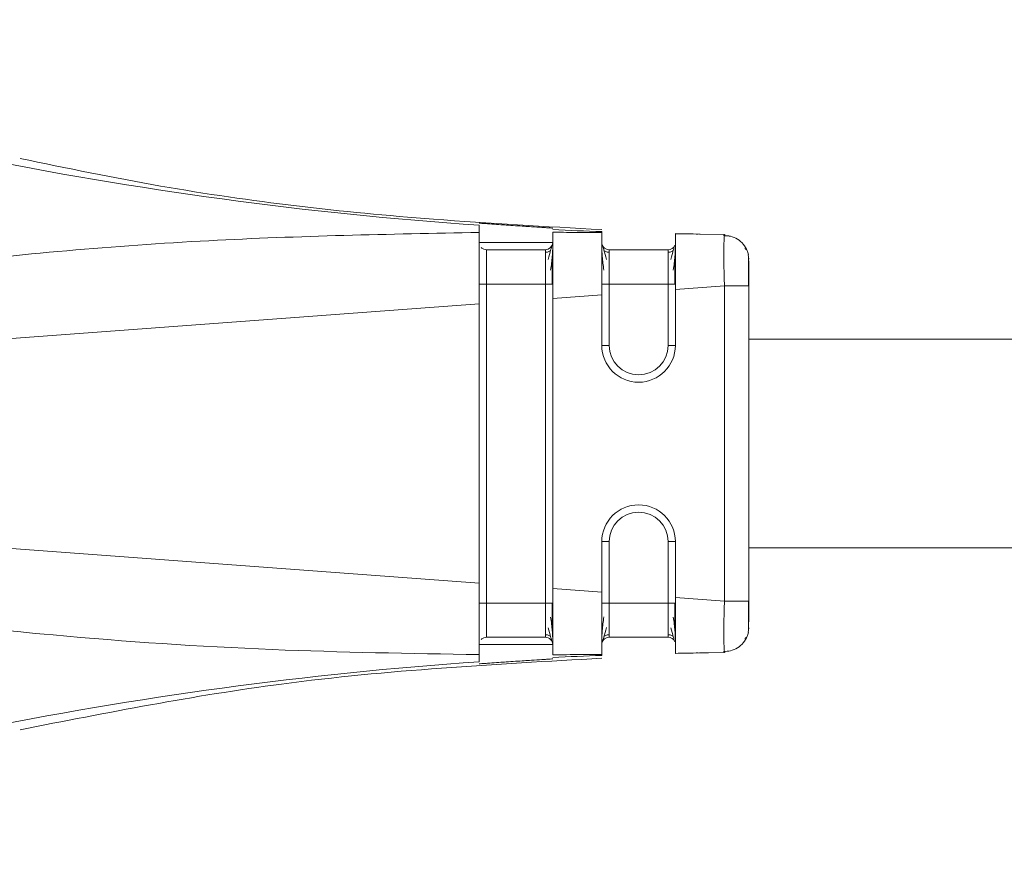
# Model space of a CAD drawing. Header units: millimetres. Extents: x -450 to 1924, y -64 to 425.
# Tile 8 of 41: x -198 to -177, y 154 to 171. Entities that reach past the tile are written whole.
import ezdxf

# ---------------------------------------------------------------- set-up
doc = ezdxf.new("R2010")
doc.units = ezdxf.units.MM

# ---------------------------------------------------------------- blocks, each defined once
blk = doc.blocks.new('Drawing View2')
at = {"color": 7, "linetype": 'Continuous', "lineweight": 18}
for p, q in [((-846.42, 13.27), (-846.916, 13.283)), ((-845.901, 13.259), (-846.91, 13.278)), ((-846.42, 13.27), (-845.923, 13.26)), ((-845.901, 13.259), (-845.909, 13.239)), ((-849.41, 13.1), (-850.91, 13.1)), ((-849.56, 12.95), (-850.76, 12.95)), ((-847.06, 12.95), (-848.26, 12.95)), ((-845.41, 12.759), (-845.428, 12.852)), ((-845.419, 12.733), (-845.419, 12.804)), ((-850.76, 12.252), (-850.76, 5.748)), ((-849.56, 12.252), (-850.76, 12.252)), ((-849.56, 5.748), (-849.56, 12.252)), ((-848.26, 12.252), (-848.26, 11)), ((-847.06, 12.252), (-848.26, 12.252)), ((-847.06, 11), (-847.06, 12.252)), ((-845.91, 12.215), (-846.91, 12.141)), ((-846.91, 12.141), (-846.91, 11)), ((-845.91, 12.215), (-845.91, 5.785)), ((-845.41, 12.215), (-845.427, 12.215)), ((-845.41, 12.215), (-845.41, 5.785)), ((-850.91, 11.845), (-866.105, 10.722)), ((-850.91, 11.845), (-850.91, 6.155)), ((-848.41, 12.03), (-849.41, 11.956)), ((-849.41, 11.956), (-849.41, 6.044)), ((-848.41, 12.03), (-848.41, 11)), ((-779, 11.125), (-845.41, 11.125)), ((-848.41, 11), (-848.26, 11)), ((-846.91, 11), (-847.06, 11)), ((-850.91, 6.155), (-866.105, 7.278)), ((-848.41, 7), (-848.41, 5.97)), ((-848.41, 7), (-848.26, 7)), ((-848.26, 7), (-848.26, 5.748)), ((-847.06, 5.748), (-847.06, 7)), ((-846.91, 7), (-847.06, 7)), ((-846.91, 7), (-846.91, 5.859)), ((-779, 6.875), (-845.41, 6.875)), ((-848.41, 5.97), (-849.41, 6.044)), ((-845.91, 5.785), (-846.91, 5.859)), ((-849.56, 5.748), (-850.76, 5.748)), ((-849.41, 5.748), (-849.56, 5.748)), ((-847.06, 5.748), (-848.26, 5.748)), ((-846.91, 5.748), (-847.06, 5.748)), ((-845.41, 5.241), (-845.428, 5.148)), ((-849.56, 5.05), (-850.76, 5.05)), ((-847.06, 5.05), (-848.26, 5.05)), ((-850.91, 4.9), (-849.41, 4.9)), ((-848.41, 4.976), (-848.41, 4.963)), ((-850.91, 4.549), (-850.91, 4.696)), ((-846.916, 4.717), (-846.42, 4.73)), ((-845.901, 4.741), (-846.91, 4.722)), ((-845.923, 4.74), (-846.42, 4.73)), ((-845.909, 4.761), (-845.901, 4.741))]:
    blk.add_line(p, q, dxfattribs=at)
at = {"color": 7, "linetype": 'Continuous', "lineweight": 18, "flags": 128}
for points in [[(-849.41, 12.252), (-849.413, 12.252), (-849.421, 12.252), (-849.435, 12.252), (-849.454, 12.252), (-849.477, 12.252), (-849.503, 12.252), (-849.531, 12.252), (-849.56, 12.252)], [(-846.91, 12.252), (-846.913, 12.252), (-846.921, 12.252), (-846.935, 12.252), (-846.954, 12.252), (-846.977, 12.252), (-847.003, 12.252), (-847.031, 12.252), (-847.06, 12.252)]]:
    blk.add_lwpolyline(points, dxfattribs=at)
at = {"color": 7, "linetype": 'Continuous', "lineweight": 18}
for centre, radius, start, end in [((-845.451, 92.858), 79.595, 250.91041, 266.06764), ((-845.485, 92.576), 79.311, 267.16326, 267.88636), ((-849.56, 13.1), 0.15, 270, 0), ((-847.06, 13.1), 0.15, 270, 337.6064), ((-847.66, 11), 0.75, 180, 0), ((-847.66, 11), 0.6, 180, 0), ((-847.66, 7), 0.75, 0, 180), ((-847.66, 7), 0.6, 0, 180), ((-849.56, 4.9), 0.15, 359.9972, 90), ((-847.06, 4.9), 0.15, 22.2284, 90), ((-845.485, -74.577), 79.312, 92.11365, 92.83673), ((-845.451, -74.858), 79.595, 93.93236, 109.08957)]:
    blk.add_arc(centre, radius, start, end, dxfattribs=at)
for points, knots in [([(-848.409, 13.361), (-849.554, 13.423), (-852.564, 13.587), (-856.534, 14.038), (-859.316, 14.614), (-860.268, 14.811)], [0, 0, 0, 0, 0.2878118, 0.7561196, 1, 1, 1, 1]), ([(-849.41, 13.391), (-849.421, 13.391), (-849.437, 13.393), (-849.532, 13.399), (-849.651, 13.407), (-849.811, 13.417), (-849.998, 13.429), (-850.173, 13.441), (-850.349, 13.453), (-850.531, 13.465), (-850.68, 13.476), (-850.791, 13.484), (-850.884, 13.49), (-850.9, 13.49), (-850.91, 13.491)], [0, 0, 0, 0, 0.123082, 0.18658, 0.251196, 0.361764, 0.428626, 0.503058, 0.584391, 0.652955, 0.751381, 0.816619, 0.879885, 1, 1, 1, 1]), ([(-850.91, 13.304), (-850.91, 13.35), (-850.91, 13.429), (-850.91, 13.444), (-850.91, 13.451)], [0, 0, 0, 0, 0.576678, 1, 1, 1, 1]), ([(-850.91, 13.304), (-852.748, 13.268), (-856.524, 13.194), (-861.208, 12.782), (-864.648, 12.3), (-866.488, 11.954), (-867.517, 11.699), (-867.995, 11.517), (-868.168, 11.42), (-868.236, 11.347), (-868.257, 11.303), (-868.257, 11.259), (-868.236, 11.217), (-868.196, 11.177), (-868.136, 11.137), (-867.986, 11.064), (-867.641, 10.962), (-866.988, 10.834), (-866.439, 10.764), (-866.105, 10.722)], [0, 0, 0, 0, 0.277155, 0.569443, 0.709642, 0.801656, 0.852577, 0.869317, 0.879228, 0.882226, 0.884534, 0.88657, 0.888768, 0.891502, 0.895083, 0.899771, 0.916626, 0.949186, 1, 1, 1, 1]), ([(-850.91, 12.79), (-850.91, 12.906), (-850.91, 13.142), (-850.91, 13.249), (-850.91, 13.304)], [0, 0, 0, 0, 0.490418, 1, 1, 1, 1]), ([(-849.41, 11.956), (-849.41, 12.117), (-849.41, 12.44), (-849.41, 12.862), (-849.41, 13.181), (-849.41, 13.265), (-849.41, 13.307)], [0, 0, 0, 0, 0.250822, 0.500825, 0.750972, 1, 1, 1, 1]), ([(-848.41, 13.3), (-848.595, 13.301), (-848.929, 13.304), (-849.262, 13.306), (-849.41, 13.307)], [0, 0, 0, 0, 0.556487, 1, 1, 1, 1]), ([(-848.41, 13.3), (-848.41, 13.306), (-848.41, 13.316), (-848.41, 13.318), (-848.41, 13.319)], [0, 0, 0, 0, 0.566355, 1, 1, 1, 1]), ([(-848.41, 12.03), (-848.41, 12.19), (-848.41, 12.505), (-848.41, 12.904), (-848.41, 13.202), (-848.41, 13.267), (-848.41, 13.3)], [0, 0, 0, 0, 0.255216, 0.500584, 0.743135, 1, 1, 1, 1]), ([(-846.91, 13.278), (-846.767, 13.276), (-846.451, 13.27), (-846.448, 13.27), (-846.446, 13.27)], [0, 0, 0, 0, 0.452351, 1, 1, 1, 1]), ([(-846.91, 12.141), (-846.91, 12.291), (-846.91, 12.591), (-846.91, 12.962), (-846.91, 13.232), (-846.91, 13.263), (-846.91, 13.278)], [0, 0, 0, 0, 0.250098, 0.499887, 0.749619, 1, 1, 1, 1]), ([(-845.445, 12.93), (-845.469, 12.976), (-845.517, 13.069), (-845.64, 13.17), (-845.781, 13.233), (-845.88, 13.237), (-845.928, 13.24)], [0, 0, 0, 0, 0.25578, 0.515825, 0.767388, 1, 1, 1, 1]), ([(-845.909, 13.239), (-845.909, 13.238), (-845.912, 13.231), (-845.918, 13.157), (-845.924, 12.972), (-845.922, 12.685), (-845.917, 12.424), (-845.912, 12.285), (-845.91, 12.215)], [0, 0, 0, 0, 0.009732, 0.15501, 0.430006, 0.709355, 0.853404, 1, 1, 1, 1]), ([(-845.445, 12.93), (-845.469, 12.976), (-845.517, 13.069), (-845.64, 13.17), (-845.771, 13.229), (-845.86, 13.234), (-845.897, 13.236)], [0, 0, 0, 0, 0.269451, 0.543395, 0.808403, 1, 1, 1, 1]), ([(-850.869, 12.998), (-850.868, 12.997), (-850.856, 12.979), (-850.818, 12.958), (-850.779, 12.953), (-850.76, 12.95)], [0, 0, 0, 0, 0.038349, 0.519175, 1, 1, 1, 1]), ([(-850.76, 12.95), (-850.76, 12.94), (-850.76, 12.919), (-850.76, 12.757), (-850.76, 12.526), (-850.76, 12.343), (-850.76, 12.252)], [0, 0, 0, 0, 0.250957, 0.500564, 0.749846, 1, 1, 1, 1]), ([(-849.56, 12.252), (-849.56, 12.343), (-849.56, 12.526), (-849.56, 12.757), (-849.56, 12.919), (-849.56, 12.94), (-849.56, 12.95)], [0, 0, 0, 0, 0.250154, 0.499436, 0.749043, 1, 1, 1, 1]), ([(-849.453, 12.937), (-849.461, 12.931), (-849.476, 12.919), (-849.504, 12.906), (-849.532, 12.898), (-849.551, 12.898), (-849.56, 12.897)], [0, 0, 0, 0, 0.262686, 0.519977, 0.766996, 1, 1, 1, 1]), ([(-849.42, 13.045), (-849.425, 13.033), (-849.433, 13.011), (-849.458, 12.924), (-849.486, 12.821), (-849.504, 12.754)], [0, 0, 0, 0, 0.261307, 0.514798, 1, 1, 1, 1]), ([(-849.453, 12.536), (-849.446, 12.584), (-849.432, 12.681), (-849.419, 12.817), (-849.411, 12.942), (-849.41, 13.005), (-849.41, 13.037)], [0, 0, 0, 0, 0.238318, 0.484229, 0.738103, 1, 1, 1, 1]), ([(-848.41, 13.037), (-848.41, 13.005), (-848.409, 12.942), (-848.401, 12.817), (-848.388, 12.682), (-848.374, 12.584), (-848.367, 12.536)], [0, 0, 0, 0, 0.261912, 0.51579, 0.761682, 1, 1, 1, 1]), ([(-848.316, 12.754), (-848.334, 12.821), (-848.362, 12.924), (-848.387, 13.011), (-848.395, 13.034), (-848.4, 13.045)], [0, 0, 0, 0, 0.48507, 0.738518, 1, 1, 1, 1]), ([(-848.26, 12.897), (-848.269, 12.898), (-848.288, 12.898), (-848.316, 12.906), (-848.344, 12.918), (-848.359, 12.931), (-848.367, 12.937)], [0, 0, 0, 0, 0.2330013, 0.4800197, 0.7373119, 1, 1, 1, 1]), ([(-848.26, 12.95), (-848.26, 12.94), (-848.26, 12.919), (-848.26, 12.757), (-848.26, 12.526), (-848.26, 12.343), (-848.26, 12.252)], [0, 0, 0, 0, 0.250957, 0.500564, 0.749846, 1, 1, 1, 1]), ([(-847.06, 12.252), (-847.06, 12.343), (-847.06, 12.526), (-847.06, 12.757), (-847.06, 12.919), (-847.06, 12.94), (-847.06, 12.95)], [0, 0, 0, 0, 0.250154, 0.499436, 0.749043, 1, 1, 1, 1]), ([(-846.953, 12.937), (-846.961, 12.931), (-846.976, 12.919), (-847.004, 12.906), (-847.032, 12.898), (-847.051, 12.898), (-847.06, 12.897)], [0, 0, 0, 0, 0.262686, 0.519977, 0.766996, 1, 1, 1, 1]), ([(-846.92, 13.045), (-846.925, 13.033), (-846.933, 13.011), (-846.958, 12.924), (-846.986, 12.821), (-847.004, 12.754)], [0, 0, 0, 0, 0.261307, 0.514798, 1, 1, 1, 1]), ([(-846.953, 12.536), (-846.946, 12.584), (-846.932, 12.681), (-846.919, 12.817), (-846.911, 12.942), (-846.91, 13.005), (-846.91, 13.037)], [0, 0, 0, 0, 0.2383175, 0.4842293, 0.7381035, 1, 1, 1, 1]), ([(-845.418, 12.85), (-845.426, 12.88), (-845.442, 12.944), (-845.475, 12.963), (-845.492, 12.974)], [0, 0, 0, 0, 0.475345, 1, 1, 1, 1]), ([(-850.91, 11.845), (-850.91, 12.02), (-850.91, 12.364), (-850.91, 12.65), (-850.91, 12.79)], [0, 0, 0, 0, 0.510429, 1, 1, 1, 1]), ([(-849.42, 12.244), (-849.42, 12.297), (-849.42, 12.402), (-849.42, 12.554), (-849.42, 12.696), (-849.42, 12.774), (-849.421, 12.813)], [0, 0, 0, 0, 0.2502491, 0.5003157, 0.750202, 1, 1, 1, 1]), ([(-846.92, 12.244), (-846.92, 12.297), (-846.92, 12.402), (-846.92, 12.554), (-846.92, 12.696), (-846.92, 12.774), (-846.921, 12.813)], [0, 0, 0, 0, 0.250249, 0.500316, 0.750202, 1, 1, 1, 1]), ([(-845.418, 12.601), (-845.418, 12.639), (-845.419, 12.727), (-845.419, 12.776), (-845.419, 12.804)], [0, 0, 0, 0, 0.4300263, 1, 1, 1, 1]), ([(-845.41, 12.727), (-845.41, 12.722), (-845.41, 12.703), (-845.41, 12.581), (-845.41, 12.403), (-845.41, 12.277), (-845.41, 12.215)], [0, 0, 0, 0, 0.12452, 0.464871, 0.733495, 1, 1, 1, 1]), ([(-845.418, 12.209), (-845.418, 12.271), (-845.418, 12.397), (-845.418, 12.533), (-845.418, 12.59), (-845.418, 12.601)], [0, 0, 0, 0, 0.445553, 0.890852, 1, 1, 1, 1]), ([(-845.418, 12.209), (-845.418, 12.273), (-845.418, 12.361), (-845.418, 12.439), (-845.418, 12.46)], [0, 0, 0, 0, 0.72781, 1, 1, 1, 1]), ([(-845.427, 12.215), (-845.432, 12.215), (-845.446, 12.215), (-845.55, 12.215), (-845.713, 12.215), (-845.844, 12.215), (-845.91, 12.215)], [0, 0, 0, 0, 0.152691, 0.435127, 0.717564, 1, 1, 1, 1]), ([(-866.105, 7.278), (-866.631, 7.215), (-867.268, 7.137), (-867.948, 6.949), (-868.129, 6.872), (-868.206, 6.814), (-868.233, 6.785), (-868.249, 6.757), (-868.258, 6.726), (-868.254, 6.69), (-868.233, 6.651), (-868.195, 6.61), (-868.101, 6.539), (-867.903, 6.445), (-867.417, 6.275), (-866.447, 6.039), (-864.732, 5.716), (-862.372, 5.377), (-859.072, 5.025), (-855.219, 4.768), (-852.317, 4.719), (-850.91, 4.696)], [0, 0, 0, 0, 0.0796332, 0.0964156, 0.1065059, 0.1089894, 0.110947, 0.1125346, 0.113904, 0.1158361, 0.1179721, 0.1206669, 0.1243532, 0.1359547, 0.1535702, 0.2023597, 0.286651, 0.4171763, 0.5625189, 0.7877925, 1, 1, 1, 1]), ([(-850.91, 5.215), (-850.91, 5.355), (-850.91, 5.64), (-850.91, 5.981), (-850.91, 6.155)], [0, 0, 0, 0, 0.489706, 1, 1, 1, 1]), ([(-849.41, 4.693), (-849.41, 4.735), (-849.41, 4.819), (-849.41, 5.138), (-849.41, 5.56), (-849.41, 5.883), (-849.41, 6.044)], [0, 0, 0, 0, 0.249034, 0.499186, 0.749184, 1, 1, 1, 1]), ([(-848.41, 4.7), (-848.41, 4.733), (-848.41, 4.798), (-848.41, 5.096), (-848.41, 5.495), (-848.41, 5.81), (-848.41, 5.97)], [0, 0, 0, 0, 0.256857, 0.499427, 0.744777, 1, 1, 1, 1]), ([(-846.91, 4.722), (-846.91, 4.737), (-846.91, 4.768), (-846.91, 5.038), (-846.91, 5.409), (-846.91, 5.709), (-846.91, 5.859)], [0, 0, 0, 0, 0.2502548, 0.5000928, 0.7497763, 1, 1, 1, 1]), ([(-850.76, 5.748), (-850.76, 5.657), (-850.76, 5.474), (-850.76, 5.243), (-850.76, 5.081), (-850.76, 5.06), (-850.76, 5.05)], [0, 0, 0, 0, 0.250154, 0.499436, 0.749043, 1, 1, 1, 1]), ([(-849.56, 5.05), (-849.56, 5.06), (-849.56, 5.081), (-849.56, 5.243), (-849.56, 5.474), (-849.56, 5.657), (-849.56, 5.748)], [0, 0, 0, 0, 0.250957, 0.500564, 0.749846, 1, 1, 1, 1]), ([(-849.421, 5.184), (-849.42, 5.223), (-849.42, 5.301), (-849.42, 5.441), (-849.42, 5.592), (-849.42, 5.696), (-849.42, 5.748)], [0, 0, 0, 0, 0.24996, 0.499871, 0.74992, 1, 1, 1, 1]), ([(-848.26, 5.748), (-848.26, 5.657), (-848.26, 5.474), (-848.26, 5.243), (-848.26, 5.081), (-848.26, 5.06), (-848.26, 5.05)], [0, 0, 0, 0, 0.250154, 0.499436, 0.749043, 1, 1, 1, 1]), ([(-847.06, 5.05), (-847.06, 5.06), (-847.06, 5.081), (-847.06, 5.243), (-847.06, 5.474), (-847.06, 5.657), (-847.06, 5.748)], [0, 0, 0, 0, 0.250957, 0.500564, 0.749846, 1, 1, 1, 1]), ([(-846.921, 5.184), (-846.92, 5.223), (-846.92, 5.301), (-846.92, 5.441), (-846.92, 5.592), (-846.92, 5.696), (-846.92, 5.748)], [0, 0, 0, 0, 0.24996, 0.499871, 0.74992, 1, 1, 1, 1]), ([(-845.91, 5.785), (-845.914, 5.646), (-845.923, 5.373), (-845.924, 5.028), (-845.918, 4.843), (-845.912, 4.769), (-845.909, 4.762), (-845.909, 4.761)], [0, 0, 0, 0, 0.289539, 0.569313, 0.844614, 0.990107, 1, 1, 1, 1]), ([(-845.418, 5.361), (-845.418, 5.384), (-845.418, 5.452), (-845.418, 5.603), (-845.418, 5.729), (-845.418, 5.791)], [0, 0, 0, 0, 0.205255, 0.602522, 1, 1, 1, 1]), ([(-845.41, 5.785), (-845.41, 5.705), (-845.41, 5.543), (-845.41, 5.425), (-845.41, 5.366)], [0, 0, 0, 0, 0.498954, 1, 1, 1, 1]), ([(-849.41, 4.965), (-849.41, 4.996), (-849.411, 5.059), (-849.419, 5.182), (-849.432, 5.316), (-849.446, 5.412), (-849.453, 5.46)], [0, 0, 0, 0, 0.262057, 0.516005, 0.761874, 1, 1, 1, 1]), ([(-848.367, 5.464), (-848.374, 5.417), (-848.388, 5.32), (-848.401, 5.186), (-848.409, 5.061), (-848.41, 4.998), (-848.41, 4.966)], [0, 0, 0, 0, 0.238194, 0.484055, 0.738008, 1, 1, 1, 1]), ([(-846.91, 4.965), (-846.91, 4.996), (-846.911, 5.059), (-846.919, 5.182), (-846.932, 5.316), (-846.946, 5.412), (-846.953, 5.46)], [0, 0, 0, 0, 0.262057, 0.516005, 0.761874, 1, 1, 1, 1]), ([(-849.504, 5.244), (-849.486, 5.177), (-849.459, 5.076), (-849.433, 4.99), (-849.425, 4.967), (-849.421, 4.956)], [0, 0, 0, 0, 0.485154, 0.738623, 1, 1, 1, 1]), ([(-848.399, 4.956), (-848.395, 4.968), (-848.387, 4.99), (-848.361, 5.077), (-848.334, 5.179), (-848.316, 5.246)], [0, 0, 0, 0, 0.261424, 0.514828, 1, 1, 1, 1]), ([(-847.004, 5.244), (-846.986, 5.177), (-846.959, 5.076), (-846.933, 4.99), (-846.925, 4.967), (-846.921, 4.956)], [0, 0, 0, 0, 0.485154, 0.738623, 1, 1, 1, 1]), ([(-845.419, 5.196), (-845.419, 5.223), (-845.419, 5.264), (-845.418, 5.337), (-845.418, 5.361)], [0, 0, 0, 0, 0.674154, 1, 1, 1, 1]), ([(-850.91, 4.696), (-850.91, 4.751), (-850.91, 4.859), (-850.91, 5.098), (-850.91, 5.215)], [0, 0, 0, 0, 0.509411, 1, 1, 1, 1]), ([(-850.869, 5.002), (-850.868, 5.004), (-850.856, 5.021), (-850.818, 5.042), (-850.779, 5.047), (-850.76, 5.05)], [0, 0, 0, 0, 0.037022, 0.518511, 1, 1, 1, 1]), ([(-849.56, 5.102), (-849.551, 5.102), (-849.532, 5.101), (-849.504, 5.094), (-849.476, 5.081), (-849.461, 5.068), (-849.453, 5.062)], [0, 0, 0, 0, 0.2330034, 0.4800219, 0.737313, 1, 1, 1, 1]), ([(-848.367, 5.063), (-848.359, 5.069), (-848.344, 5.082), (-848.316, 5.094), (-848.288, 5.102), (-848.269, 5.103), (-848.26, 5.103)], [0, 0, 0, 0, 0.2626845, 0.5199761, 0.766996, 1, 1, 1, 1]), ([(-847.06, 5.102), (-847.051, 5.102), (-847.032, 5.101), (-847.004, 5.094), (-846.976, 5.081), (-846.961, 5.068), (-846.953, 5.062)], [0, 0, 0, 0, 0.233003, 0.480022, 0.737313, 1, 1, 1, 1]), ([(-845.928, 4.76), (-845.88, 4.763), (-845.781, 4.767), (-845.64, 4.83), (-845.517, 4.931), (-845.469, 5.024), (-845.445, 5.07)], [0, 0, 0, 0, 0.232612, 0.484175, 0.74422, 1, 1, 1, 1]), ([(-845.492, 5.026), (-845.475, 5.037), (-845.442, 5.056), (-845.426, 5.12), (-845.418, 5.15)], [0, 0, 0, 0, 0.524709, 1, 1, 1, 1]), ([(-860.266, 3.165), (-858.495, 3.513), (-854.578, 4.282), (-850.591, 4.501), (-848.407, 4.621)], [0, 0, 0, 0, 0.45216, 1, 1, 1, 1]), ([(-849.41, 4.693), (-849.222, 4.694), (-848.889, 4.696), (-848.556, 4.699), (-848.41, 4.7)], [0, 0, 0, 0, 0.563222, 1, 1, 1, 1]), ([(-848.41, 4.681), (-848.41, 4.682), (-848.41, 4.685), (-848.41, 4.695), (-848.41, 4.7)], [0, 0, 0, 0, 0.55364, 1, 1, 1, 1]), ([(-846.446, 4.73), (-846.448, 4.73), (-846.451, 4.73), (-846.767, 4.724), (-846.91, 4.722)], [0, 0, 0, 0, 0.547662, 1, 1, 1, 1]), ([(-850.91, 4.509), (-850.9, 4.51), (-850.884, 4.51), (-850.791, 4.516), (-850.68, 4.524), (-850.531, 4.535), (-850.349, 4.547), (-850.173, 4.559), (-849.998, 4.571), (-849.811, 4.583), (-849.651, 4.593), (-849.532, 4.601), (-849.437, 4.607), (-849.421, 4.609), (-849.41, 4.609)], [0, 0, 0, 0, 0.120107, 0.183374, 0.248618, 0.347036, 0.415602, 0.496942, 0.571361, 0.638218, 0.748801, 0.813411, 0.876907, 1, 1, 1, 1])]:
    blk.add_open_spline(points, degree=3, knots=knots, dxfattribs=at)
for points in [[(-848.41, 13.1), (-848.408, 13.08), (-848.403, 13.041), (-848.369, 12.991), (-848.319, 12.957), (-848.28, 12.952), (-848.26, 12.95)], [(-850.91, 12.252), (-850.908, 12.252), (-850.903, 12.252), (-850.869, 12.252), (-850.819, 12.252), (-850.78, 12.252), (-850.76, 12.252)], [(-848.41, 12.252), (-848.408, 12.252), (-848.403, 12.252), (-848.369, 12.252), (-848.319, 12.252), (-848.28, 12.252), (-848.26, 12.252)], [(-850.91, 5.748), (-850.908, 5.748), (-850.903, 5.748), (-850.869, 5.748), (-850.819, 5.748), (-850.78, 5.748), (-850.76, 5.748)], [(-848.41, 5.748), (-848.408, 5.748), (-848.403, 5.748), (-848.369, 5.748), (-848.319, 5.748), (-848.28, 5.748), (-848.26, 5.748)], [(-845.41, 5.785), (-845.418, 5.785), (-845.433, 5.785), (-845.548, 5.785), (-845.713, 5.785), (-845.844, 5.785), (-845.91, 5.785)], [(-848.41, 4.9), (-848.408, 4.92), (-848.403, 4.959), (-848.369, 5.009), (-848.319, 5.043), (-848.28, 5.048), (-848.26, 5.05)]]:
    blk.add_open_spline(points, degree=3, dxfattribs=at)

msp = doc.modelspace()

# ---------------------------------------------------------------- block references
at = {"color": 7, "linetype": 'Continuous', "lineweight": 18}
msp.add_blockref('Drawing View2', (662.709, 153.483), dxfattribs=at)

doc.saveas('drawing.dxf')
